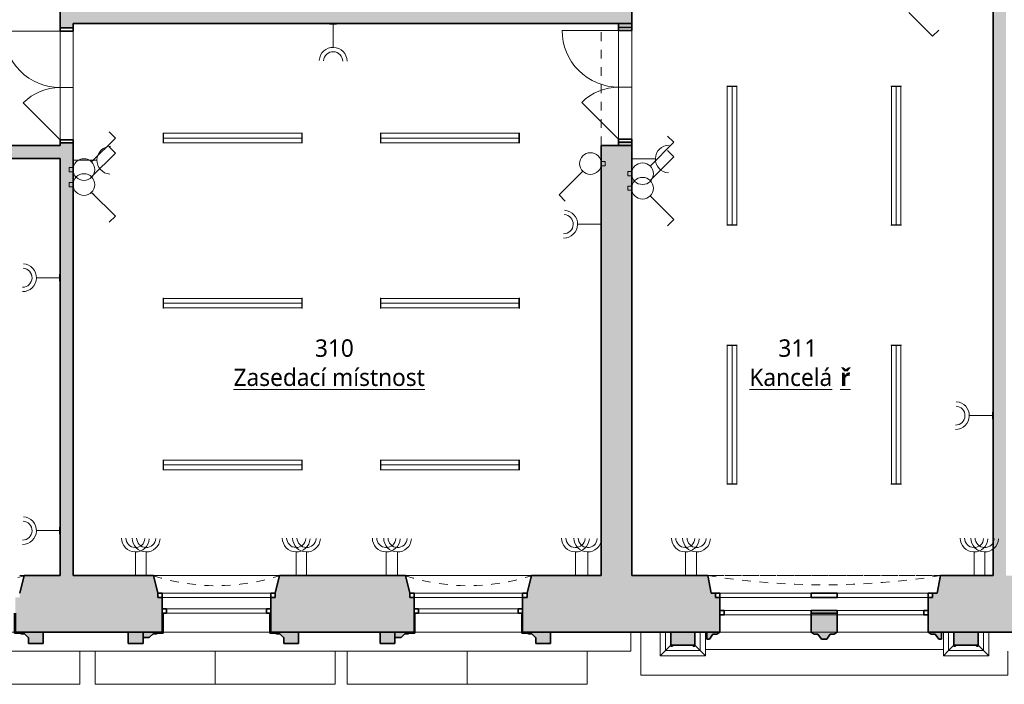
# Model space of a CAD drawing. Header units: metres. Extents: x -0.2 to 46.4, y -4.9 to 28.
# Tile 4 of 15: x 10.5 to 21.8, y -0.2 to 7.4. Entities that reach past the tile are written whole.
import ezdxf

# ---------------------------------------------------------------- set-up
doc = ezdxf.new("R2010")
doc.units = ezdxf.units.M
doc.linetypes.add('AV - Cerch_ 1 tecka 4mm', pattern=[0.006, 0.004, -0.001, 0, -0.001])
doc.layers.add('AV-MISTNOSTI', color=5, linetype='Continuous', lineweight=5, true_color=0x0000ff)
doc.layers.add('AV-TEXTY', color=5, linetype='Continuous', lineweight=13, true_color=0x0000ff)
doc.layers.add('AV-SRAFY', color=7, linetype='Continuous', lineweight=35)
doc.layers.add('AV-STAVBA', color=7, linetype='Continuous', lineweight=18)
doc.styles.add('Trebuchet MS_B', font='trebuc.ttf', dxfattribs={"height": 0.2})

# ---------------------------------------------------------------- blocks, each defined once
blk = doc.blocks.new('GM_Otvor_obdélníkový - 1400x2450-997674-3NP')
at = {"layer": 'AV-STAVBA', "color": 254, "linetype": 'AV - Cerch_ 1 tecka 4mm', "lineweight": 13, "true_color": 0xcccccc}
for p, q in [((-0.7, 0.175), (0.7, 0.175)), ((-0.7, -0.175), (0.7, -0.175)), ((-0.7, -0.175), (0.7, -0.175))]:
    blk.add_line(p, q, dxfattribs=at)
blk = doc.blocks.new('DO_2-L_Ocel_ - 1250x1970-985152-3NP')
at = {"layer": 'AV-STAVBA', "color": 254, "true_color": 0xcccccc}
for p, q in [((0.65, 0.725), (0.65, 0.075)), ((-0.6, 0.075), (-0.176, 0.499)), ((-0.635, 0.075), (-0.635, -0.075)), ((-0.6, 0.075), (0.65, 0.075)), ((0, 0.075), (0, -0.075)), ((0.685, 0.075), (0.685, -0.075)), ((-0.6, -0.075), (0.65, -0.075))]:
    blk.add_line(p, q, dxfattribs=at)
at = {"layer": 'AV-STAVBA', "color": 254, "lineweight": 35, "true_color": 0xcccccc}
for p, q in [((-0.6, 0.075), (-0.635, 0.075)), ((-0.635, 0.075), (-0.635, -0.075)), ((-0.6, -0.075), (-0.6, 0.075)), ((0.685, 0.075), (0.65, 0.075)), ((0.65, 0.075), (0.65, -0.075)), ((0.685, -0.075), (0.685, 0.075)), ((-0.635, -0.075), (-0.6, -0.075)), ((0.65, -0.075), (0.685, -0.075))]:
    blk.add_line(p, q, dxfattribs=at)
at = {"layer": 'AV-STAVBA', "color": 254, "linetype": 'AV - Cerch_ 1 tecka 4mm', "true_color": 0xcccccc}
for p, q in [((-0.635, 0.075), (0.685, 0.075)), ((-0.6, 0.075), (0.65, 0.075)), ((-0.635, -0.075), (0.685, -0.075)), ((-0.6, -0.075), (0.65, -0.075))]:
    blk.add_line(p, q, dxfattribs=at)
at = {"layer": 'AV-STAVBA', "color": 254, "true_color": 0xcccccc}
for centre, radius, start, end in [((0.65, 0.075), 0.65, 89.9951, 180), ((-0.6, 0.075), 0.6, 360, 45)]:
    blk.add_arc(centre, radius, start, end, dxfattribs=at)
blk = doc.blocks.new('WI_2-2_dvojité_bez středního sloupku - 1250x2320-1217601-3NP')
at = {"layer": 'AV-STAVBA', "color": 254, "linetype": 'AV - Cerch_ 1 tecka 4mm', "lineweight": 13, "true_color": 0xcccccc}
for p, q in [((0.675, 0.325), (-0.675, 0.325)), ((-0.675, 0.325), (0.675, 0.325)), ((0.625, 0.325), (-0.625, 0.325)), ((0.675, -0.325), (-0.675, -0.325)), ((0.625, -0.325), (-0.625, -0.325)), ((-0.625, -0.325), (0.625, -0.325))]:
    blk.add_line(p, q, dxfattribs=at)
at = {"layer": 'AV-STAVBA', "color": 254, "lineweight": 35, "true_color": 0xcccccc}
for p, q in [((-0.625, 0.125), (-0.675, 0.125)), ((-0.675, 0.125), (-0.675, 0.075)), ((-0.625, 0.075), (-0.625, 0.125)), ((0.675, 0.125), (0.625, 0.125)), ((0.625, 0.125), (0.625, 0.075)), ((0.675, 0.075), (0.675, 0.125)), ((-0.675, 0.075), (-0.625, 0.075)), ((0.625, 0.075), (0.675, 0.075)), ((-0.625, -0.105), (-0.625, -0.055)), ((-0.625, -0.055), (-0.575, -0.055)), ((-0.575, -0.105), (-0.625, -0.105)), ((-0.575, -0.055), (-0.575, -0.105)), ((0.575, -0.105), (0.575, -0.055)), ((0.575, -0.055), (0.625, -0.055)), ((0.625, -0.105), (0.575, -0.105)), ((0.625, -0.055), (0.625, -0.105))]:
    blk.add_line(p, q, dxfattribs=at)
at = {"layer": 'AV-STAVBA', "color": 254, "true_color": 0xcccccc}
for p, q in [((-0.675, 0.075), (-0.675, 0.125)), ((-0.675, 0.125), (0.675, 0.125)), ((-0.625, 0.125), (0.031, 0.125)), ((-0.625, 0.075), (-0.625, 0.125)), ((0.031, 0.125), (0.625, 0.125)), ((0.625, 0.075), (0.625, 0.125)), ((0.675, 0.075), (0.675, 0.125)), ((-0.675, 0.075), (0.675, 0.075)), ((0.031, 0.075), (-0.625, 0.075)), ((0.625, 0.075), (0.031, 0.075)), ((-0.625, -0.055), (-0.625, -0.105)), ((-0.625, -0.055), (0.625, -0.055)), ((-0.625, -0.105), (0.625, -0.105)), ((0.031, -0.055), (-0.575, -0.055)), ((-0.575, -0.055), (-0.575, -0.105)), ((-0.575, -0.105), (0.031, -0.105)), ((0.575, -0.055), (0.031, -0.055)), ((0.031, -0.105), (0.575, -0.105)), ((0.575, -0.055), (0.575, -0.105)), ((0.625, -0.055), (0.625, -0.105))]:
    blk.add_line(p, q, dxfattribs=at)
blk = doc.blocks.new('GM_Nika se zkoseným ostěním a klenutým nadpražím - 1350x2500_200-1217707-3NP')
at = {"layer": 'AV-STAVBA', "color": 254, "linetype": 'AV - Cerch_ 1 tecka 4mm', "lineweight": 13, "true_color": 0xcccccc}
for p, q in [((0.675, 0.325), (-0.675, 0.325)), ((0.725, -0.325), (-0.725, -0.325))]:
    blk.add_line(p, q, dxfattribs=at)
blk.add_arc((0, -2.537), 2.328, 71.8558, 108.1442, dxfattribs=at)
blk = doc.blocks.new('GM_Nika_zkosené ostění - v900-1218213-3NP')
at = {"layer": 'AV-STAVBA', "color": 254, "linetype": 'AV - Cerch_ 1 tecka 4mm', "lineweight": 13, "true_color": 0xcccccc}
blk.add_line((-0.6, 0.325), (0.85, 0.325), dxfattribs=at)
blk = doc.blocks.new('WI_4-4_dvojité - 2400x2350-1624764-3NP')
at = {"layer": 'AV-STAVBA', "color": 254, "linetype": 'AV - Cerch_ 1 tecka 4mm', "lineweight": 13, "true_color": 0xcccccc}
for p, q in [((1.25, 0.325), (-1.25, 0.325)), ((-1.25, 0.325), (1.25, 0.325)), ((1.2, 0.325), (-1.2, 0.325)), ((1.25, -0.325), (-1.25, -0.325)), ((1.2, -0.325), (-1.2, -0.325)), ((-1.2, -0.325), (1.2, -0.325))]:
    blk.add_line(p, q, dxfattribs=at)
at = {"layer": 'AV-STAVBA', "color": 254, "lineweight": 35, "true_color": 0xcccccc}
for p, q in [((-1.2, 0.125), (-1.25, 0.125)), ((-1.2, 0.075), (-1.2, 0.125)), ((0.15, 0.125), (-0.15, 0.125)), ((-0.15, 0.125), (-0.15, 0.075)), ((0.15, 0.075), (0.15, 0.125)), ((1.25, 0.125), (1.2, 0.125)), ((1.2, 0.125), (1.2, 0.075)), ((-0.15, 0.075), (0.15, 0.075)), ((-1.2, -0.075), (-1.15, -0.075)), ((-1.15, -0.075), (-1.15, -0.125)), ((-0.15, -0.105), (-0.15, -0.075)), ((-0.15, -0.075), (0.15, -0.075)), ((0.15, -0.075), (0.15, -0.105)), ((1.15, -0.125), (1.15, -0.075)), ((1.15, -0.075), (1.2, -0.075)), ((-1.15, -0.125), (-1.2, -0.125)), ((1.2, -0.125), (1.15, -0.125))]:
    blk.add_line(p, q, dxfattribs=at)
at = {"layer": 'AV-STAVBA', "color": 254, "true_color": 0xcccccc}
for p, q in [((-1.25, 0.075), (-1.25, 0.125)), ((-1.25, 0.125), (1.25, 0.125)), ((-1.2, 0.125), (-0.15, 0.125)), ((-1.2, 0.075), (-1.2, 0.125)), ((0.15, 0.125), (1.2, 0.125)), ((1.2, 0.075), (1.2, 0.125)), ((1.25, 0.075), (1.25, 0.125)), ((-1.25, 0.075), (1.25, 0.075)), ((-0.15, 0.075), (-1.2, 0.075)), ((1.2, 0.075), (0.15, 0.075)), ((-1.2, -0.075), (-1.2, -0.125)), ((-1.2, -0.075), (1.2, -0.075)), ((-0.15, -0.075), (-1.15, -0.075)), ((-1.15, -0.075), (-1.15, -0.125)), ((1.15, -0.075), (0.15, -0.075)), ((1.15, -0.075), (1.15, -0.125)), ((1.2, -0.075), (1.2, -0.125)), ((-1.2, -0.125), (1.2, -0.125)), ((-1.15, -0.125), (-0.15, -0.125)), ((0.15, -0.125), (1.15, -0.125))]:
    blk.add_line(p, q, dxfattribs=at)
blk = doc.blocks.new('GM_Nika se zkoseným ostěním a klenutým nadpražím - 2600x2500_4500-1221870-3NP')
at = {"layer": 'AV-STAVBA', "color": 254, "linetype": 'AV - Cerch_ 1 tecka 4mm', "lineweight": 13, "true_color": 0xcccccc}
for p, q in [((1.3, 0.325), (-1.3, 0.325)), ((1.34, -0.325), (-1.34, -0.325))]:
    blk.add_line(p, q, dxfattribs=at)
blk.add_arc((0, -8.719), 8.5, 80.9297, 99.0703, dxfattribs=at)
blk = doc.blocks.new('GM_Nika_zkosené ostění - v850-1222089-3NP')
at = {"layer": 'AV-STAVBA', "color": 254, "linetype": 'AV - Cerch_ 1 tecka 4mm', "lineweight": 13, "true_color": 0xcccccc}
blk.add_line((-1.215, 0.325), (1.465, 0.325), dxfattribs=at)
blk = doc.blocks.new('Podokenní římsa 3NP - Podokenní římsa 3NP-1611802-3NP')
at = {"layer": 'AV-STAVBA', "color": 254, "true_color": 0xcccccc}
for p, q in [((17.495, 0.138), (17.495, 0.358)), ((5.665, 0.138), (17.495, 0.138))]:
    blk.add_line(p, q, dxfattribs=at)
blk = doc.blocks.new('Tympanon a šambrána 3NP1 - Tympanon a šambrána 2NP-1615617-3NP')
at = {"layer": 'AV-STAVBA', "true_color": 0xcccccc}
h = blk.add_hatch(color=254, dxfattribs=at)
h.paths.add_polyline_path([(7.782, 0.228), (7.8, 0.228), (7.8, 0.358), (7.48, 0.358), (7.48, 0.578), (7.47, 0.578), (7.47, 0.348), (7.535, 0.348), (7.55, 0.339), (7.585, 0.339), (7.628, 0.297), (7.63, 0.297), (7.63, 0.228)])
h.paths.add_polyline_path([(6.082, 0.297), (6.125, 0.339), (6.16, 0.339), (6.175, 0.348), (6.24, 0.348), (6.24, 0.578), (6.23, 0.578), (6.23, 0.358), (6.01, 0.358), (6.01, 0.297)])
blk.add_hatch(color=254, dxfattribs=at).paths.add_polyline_path([(6.01, 0.228), (6.01, 0.358), (5.84, 0.358), (5.84, 0.228)])
at = {"layer": 'AV-STAVBA', "color": 254, "lineweight": 35, "true_color": 0xcccccc}
for p, q in [((6.23, 0.578), (6.23, 0.358)), ((6.24, 0.348), (6.24, 0.578)), ((7.47, 0.578), (7.47, 0.348)), ((7.48, 0.358), (7.48, 0.578)), ((6.01, 0.358), (5.84, 0.358)), ((5.84, 0.358), (5.84, 0.228)), ((6.23, 0.358), (6.01, 0.358)), ((6.01, 0.358), (6.01, 0.297)), ((6.01, 0.228), (6.01, 0.358)), ((6.16, 0.339), (6.175, 0.348)), ((6.175, 0.348), (6.24, 0.348)), ((7.47, 0.348), (7.535, 0.348)), ((7.8, 0.358), (7.48, 0.358)), ((7.535, 0.348), (7.55, 0.339)), ((7.8, 0.228), (7.8, 0.358)), ((5.84, 0.228), (6.01, 0.228)), ((6.01, 0.297), (6.082, 0.297)), ((6.082, 0.297), (6.125, 0.339)), ((6.125, 0.339), (6.16, 0.339)), ((7.55, 0.339), (7.585, 0.339)), ((7.585, 0.339), (7.628, 0.297)), ((7.628, 0.297), (7.63, 0.297)), ((7.63, 0.297), (7.63, 0.228)), ((7.63, 0.228), (7.8, 0.228))]:
    blk.add_line(p, q, dxfattribs=at)
blk = doc.blocks.new('Tympanon a šambrána 3NP3 - Tympanon a šambrána 2NP-1615727-3NP')
at = {"layer": 'AV-STAVBA', "true_color": 0xcccccc}
h = blk.add_hatch(color=254, dxfattribs=at)
h.paths.add_polyline_path([(7.8, 0.228), (7.8, 0.358), (7.48, 0.358), (7.48, 0.578), (7.47, 0.578), (7.47, 0.348), (7.535, 0.348), (7.55, 0.339), (7.585, 0.339), (7.628, 0.297), (7.63, 0.297), (7.63, 0.228)])
h.paths.add_polyline_path([(6.082, 0.297), (6.125, 0.339), (6.16, 0.339), (6.175, 0.348), (6.24, 0.348), (6.24, 0.578), (6.23, 0.578), (6.23, 0.358), (6.01, 0.358), (6.01, 0.297)])
blk.add_hatch(color=254, dxfattribs=at).paths.add_polyline_path([(6.01, 0.228), (6.01, 0.358), (5.84, 0.358), (5.84, 0.228), (5.855, 0.228)])
at = {"layer": 'AV-STAVBA', "color": 254, "lineweight": 35, "true_color": 0xcccccc}
for p, q in [((6.23, 0.578), (6.23, 0.358)), ((6.24, 0.348), (6.24, 0.578)), ((7.47, 0.578), (7.47, 0.348)), ((7.48, 0.358), (7.48, 0.578)), ((6.01, 0.358), (5.84, 0.358)), ((5.84, 0.358), (5.84, 0.228)), ((6.23, 0.358), (6.01, 0.358)), ((6.01, 0.358), (6.01, 0.297)), ((6.01, 0.228), (6.01, 0.358)), ((6.16, 0.339), (6.175, 0.348)), ((6.175, 0.348), (6.24, 0.348)), ((7.47, 0.348), (7.535, 0.348)), ((7.8, 0.358), (7.48, 0.358)), ((7.535, 0.348), (7.55, 0.339)), ((7.8, 0.228), (7.8, 0.358)), ((5.84, 0.228), (6.01, 0.228)), ((6.01, 0.297), (6.082, 0.297)), ((6.082, 0.297), (6.125, 0.339)), ((6.125, 0.339), (6.16, 0.339)), ((7.55, 0.339), (7.585, 0.339)), ((7.585, 0.339), (7.628, 0.297)), ((7.628, 0.297), (7.63, 0.297)), ((7.63, 0.297), (7.63, 0.228)), ((7.63, 0.228), (7.8, 0.228))]:
    blk.add_line(p, q, dxfattribs=at)
blk = doc.blocks.new('Tympanon a šambrána 3NP4 - Tympanon a šambrána 2NP-1615841-3NP')
at = {"layer": 'AV-STAVBA', "true_color": 0xcccccc}
h = blk.add_hatch(color=254, dxfattribs=at)
h.paths.add_polyline_path([(7.8, 0.228), (7.8, 0.358), (7.48, 0.358), (7.48, 0.578), (7.47, 0.578), (7.47, 0.348), (7.535, 0.348), (7.55, 0.339), (7.585, 0.339), (7.628, 0.297), (7.63, 0.297), (7.63, 0.228)])
h.paths.add_polyline_path([(6.01, 0.297), (6.082, 0.297), (6.125, 0.339), (6.16, 0.339), (6.175, 0.348), (6.24, 0.348), (6.24, 0.578), (6.23, 0.578), (6.23, 0.358), (6.01, 0.358), (6.01, 0.339)])
blk.add_hatch(color=254, dxfattribs=at).paths.add_polyline_path([(6.01, 0.228), (6.01, 0.358), (5.84, 0.358), (5.84, 0.228), (5.992, 0.228)])
at = {"layer": 'AV-STAVBA', "color": 254, "lineweight": 35, "true_color": 0xcccccc}
for p, q in [((6.23, 0.578), (6.23, 0.358)), ((6.24, 0.348), (6.24, 0.578)), ((7.47, 0.578), (7.47, 0.348)), ((7.48, 0.358), (7.48, 0.578)), ((6.01, 0.358), (5.84, 0.358)), ((5.84, 0.358), (5.84, 0.228)), ((6.23, 0.358), (6.01, 0.358)), ((6.01, 0.358), (6.01, 0.297)), ((6.01, 0.228), (6.01, 0.358)), ((6.16, 0.339), (6.175, 0.348)), ((6.175, 0.348), (6.24, 0.348)), ((7.47, 0.348), (7.535, 0.348)), ((7.8, 0.358), (7.48, 0.358)), ((7.535, 0.348), (7.55, 0.339)), ((7.8, 0.228), (7.8, 0.358)), ((5.84, 0.228), (6.01, 0.228)), ((6.01, 0.297), (6.082, 0.297)), ((6.082, 0.297), (6.125, 0.339)), ((6.125, 0.339), (6.16, 0.339)), ((7.55, 0.339), (7.585, 0.339)), ((7.585, 0.339), (7.628, 0.297)), ((7.628, 0.297), (7.63, 0.297)), ((7.63, 0.297), (7.63, 0.228)), ((7.63, 0.228), (7.8, 0.228))]:
    blk.add_line(p, q, dxfattribs=at)
blk = doc.blocks.new('Šambrána krajní_2NP2 - Šambrána krajní_2NP-1634565-3NP')
at = {"layer": 'AV-STAVBA', "true_color": 0xcccccc}
h = blk.add_hatch(color=254, dxfattribs=at)
h.paths.add_polyline_path([(18.37, 0.278), (18.4, 0.278), (18.441, 0.335), (18.486, 0.335), (18.52, 0.358), (18.37, 0.358)])
h.paths.add_polyline_path([(19.69, 0.278), (19.75, 0.278), (19.791, 0.335), (19.836, 0.335), (19.87, 0.358), (19.87, 0.578), (19.57, 0.578), (19.57, 0.358), (19.604, 0.335), (19.649, 0.335)])
h.paths.add_polyline_path([(21.07, 0.278), (21.07, 0.358), (20.92, 0.358), (20.954, 0.335), (20.999, 0.335), (21.04, 0.278)])
for points in [[(18.234, 0.208), (18.234, 0.358), (17.954, 0.358), (17.954, 0.208), (18.052, 0.208)], [(21.214, 0.208), (21.494, 0.208), (21.494, 0.358), (21.214, 0.358), (21.214, 0.339)]]:
    blk.add_hatch(color=254, dxfattribs=at).paths.add_polyline_path(points)
h = blk.add_hatch(color=254, dxfattribs=at)
h.paths.add_polyline_path([(18.234, 0.198), (18.234, 0.208), (18.214, 0.208), (18.214, 0.198)])
h.paths.add_polyline_path([(17.974, 0.198), (17.974, 0.208), (17.954, 0.208), (17.954, 0.198)])
h = blk.add_hatch(color=254, dxfattribs=at)
h.paths.add_polyline_path([(21.234, 0.198), (21.234, 0.208), (21.214, 0.208), (21.214, 0.198)])
h.paths.add_polyline_path([(21.494, 0.198), (21.494, 0.208), (21.474, 0.208), (21.474, 0.198)])
at = {"layer": 'AV-STAVBA', "color": 254, "lineweight": 35, "true_color": 0xcccccc}
for p, q in [((19.87, 0.578), (19.57, 0.578)), ((19.57, 0.578), (19.57, 0.358)), ((19.87, 0.358), (19.87, 0.578)), ((18.234, 0.358), (17.954, 0.358)), ((17.954, 0.358), (17.954, 0.208)), ((18.234, 0.208), (18.234, 0.358)), ((18.52, 0.358), (18.37, 0.358)), ((18.37, 0.358), (18.37, 0.278)), ((18.486, 0.335), (18.52, 0.358)), ((19.57, 0.358), (19.604, 0.335)), ((19.836, 0.335), (19.87, 0.358)), ((21.07, 0.358), (20.92, 0.358)), ((20.92, 0.358), (20.954, 0.335)), ((21.07, 0.278), (21.07, 0.358)), ((21.494, 0.358), (21.214, 0.358)), ((21.214, 0.358), (21.214, 0.208)), ((21.494, 0.208), (21.494, 0.358)), ((18.37, 0.278), (18.4, 0.278)), ((18.4, 0.278), (18.441, 0.335)), ((18.441, 0.335), (18.486, 0.335)), ((19.604, 0.335), (19.649, 0.335)), ((19.649, 0.335), (19.69, 0.278)), ((19.69, 0.278), (19.75, 0.278)), ((19.75, 0.278), (19.791, 0.335)), ((19.791, 0.335), (19.836, 0.335)), ((20.954, 0.335), (20.999, 0.335)), ((20.999, 0.335), (21.04, 0.278)), ((21.04, 0.278), (21.07, 0.278)), ((17.974, 0.208), (17.954, 0.208)), ((17.954, 0.208), (17.954, 0.198)), ((17.954, 0.208), (18.234, 0.208)), ((17.954, 0.198), (17.974, 0.198)), ((17.974, 0.198), (17.974, 0.208)), ((18.234, 0.208), (18.214, 0.208)), ((18.214, 0.208), (18.214, 0.198)), ((18.214, 0.198), (18.234, 0.198)), ((18.234, 0.198), (18.234, 0.208)), ((21.234, 0.208), (21.214, 0.208)), ((21.214, 0.208), (21.214, 0.198)), ((21.214, 0.208), (21.494, 0.208)), ((21.214, 0.198), (21.234, 0.198)), ((21.234, 0.198), (21.234, 0.208)), ((21.494, 0.208), (21.474, 0.208)), ((21.474, 0.208), (21.474, 0.198)), ((21.474, 0.198), (21.494, 0.198)), ((21.494, 0.198), (21.494, 0.208))]:
    blk.add_line(p, q, dxfattribs=at)
at = {"layer": 'AV-STAVBA', "color": 254, "true_color": 0xcccccc}
for p, q in [((17.612, 0.358), (17.612, -0.137)), ((17.834, 0.087), (17.834, 0.358)), ((17.894, 0.148), (17.894, 0.358)), ((18.294, 0.358), (18.294, 0.148)), ((18.355, 0.218), (18.355, 0.358)), ((21.094, 0.358), (21.094, 0.218)), ((21.154, 0.148), (21.154, 0.358)), ((21.554, 0.358), (21.554, 0.148)), ((21.615, 0.358), (21.615, 0.087)), ((17.834, 0.087), (17.894, 0.148)), ((17.894, 0.148), (17.954, 0.208)), ((18.294, 0.148), (17.894, 0.148)), ((18.294, 0.148), (18.234, 0.208)), ((18.355, 0.087), (18.294, 0.148)), ((18.355, 0.218), (18.355, 0.185)), ((18.355, 0.185), (18.355, 0.087)), ((18.355, 0.158), (21.094, 0.158)), ((21.094, 0.185), (21.094, 0.218)), ((21.094, 0.087), (21.094, 0.185)), ((21.094, 0.087), (21.154, 0.148)), ((21.154, 0.148), (21.214, 0.208)), ((21.554, 0.148), (21.154, 0.148)), ((21.554, 0.148), (21.494, 0.208)), ((21.615, 0.087), (21.554, 0.148)), ((21.836, -0.137), (21.836, 0.138)), ((18.355, 0.087), (17.834, 0.087)), ((21.615, 0.087), (21.094, 0.087)), ((17.612, -0.137), (21.836, -0.137))]:
    blk.add_line(p, q, dxfattribs=at)
blk = doc.blocks.new('D0089 - 1514 - OÚPSŘ_Benešova_rvt-1-3NP')
at = {"layer": 'AV-SRAFY', "lineweight": 18, "true_color": 0xcccccc}
for points in [[(11.075, 7.358), (17.155, 7.358), (17.155, 8.038), (11.285, 8.038), (11.285, 7.708), (10.925, 7.708), (10.925, 7.358)], [(21.665, 1.008), (21.815, 1.008), (21.815, 7.698), (21.665, 7.698), (21.665, 2.144)]]:
    blk.add_hatch(color=254, dxfattribs=at).paths.add_polyline_path(points)
h = blk.add_hatch(color=254, dxfattribs=at)
h.paths.add_polyline_path([(17.505, 1.008), (17.505, 5.958), (17.155, 5.958), (17.155, 1.008)])
h.paths.add_polyline_path([(17.505, 7.358), (17.505, 8.038), (17.155, 8.038), (17.155, 7.358)])
h = blk.add_hatch(color=254, dxfattribs=at)
h.paths.add_polyline_path([(10.925, 1.008), (11.075, 1.008), (11.075, 5.988), (10.925, 5.988), (10.925, 2.144)])
h.paths.add_polyline_path([(10.925, 7.308), (11.075, 7.308), (11.075, 7.358), (10.925, 7.358)])
h = blk.add_hatch(color=254, dxfattribs=at)
h.paths.add_polyline_path([(17.505, 5.958), (17.505, 5.993), (17.355, 5.993), (17.355, 5.958)])
h.paths.add_polyline_path([(17.505, 7.313), (17.505, 7.358), (17.355, 7.358), (17.355, 7.313)])
h = blk.add_hatch(color=254, dxfattribs=at)
h.paths.add_polyline_path([(9.94, 5.808), (10.925, 5.808), (10.925, 5.958), (9.94, 5.958)])
h.paths.add_polyline_path([(5.585, 5.808), (9.04, 5.808), (9.04, 5.958), (4.21, 5.958), (4.21, 5.808), (5.435, 5.808)])
h.paths.add_polyline_path([(0.225, 5.808), (3.31, 5.808), (3.31, 5.958), (0.225, 5.958)])
h = blk.add_hatch(color=254, dxfattribs=at)
h.paths.add_polyline_path([(5.445, 0.358), (6.23, 0.358), (6.23, 0.758), (6.18, 0.758), (6.18, 0.808), (6.13, 1.008), (5.435, 1.008), (5.435, 0.358)])
h.paths.add_polyline_path([(11.725, 0.358), (12.1, 0.358), (12.1, 0.758), (12.05, 0.758), (12.05, 0.808), (12, 1.008), (10.51, 1.008), (10.46, 0.808), (10.46, 0.758), (10.41, 0.758), (10.41, 0.358), (11.218, 0.358)])
h.paths.add_polyline_path([(13.57, 0.358), (15, 0.358), (15, 0.758), (14.95, 0.758), (14.95, 0.808), (14.9, 1.008), (13.45, 1.008), (13.4, 0.808), (13.4, 0.758), (13.35, 0.758), (13.35, 0.358)])
h.paths.add_polyline_path([(33.979, 0.358), (33.979, 0.828), (34.05, 0.828), (34.05, 1.008), (33.32, 1.008), (33.27, 0.808), (33.27, 0.758), (33.22, 0.758), (33.22, 0.358), (33.491, 0.358)])
h.paths.add_polyline_path([(16.25, 0.358), (18.52, 0.358), (18.52, 0.758), (18.47, 0.758), (18.47, 0.808), (18.42, 0.808), (18.38, 1.008), (16.35, 1.008), (16.3, 0.808), (16.3, 0.758), (16.25, 0.758), (16.25, 0.578)])
h.paths.add_polyline_path([(20.92, 0.358), (23.16, 0.358), (23.16, 0.758), (23.11, 0.758), (23.11, 0.808), (23.06, 1.008), (21.06, 1.008), (21.02, 0.808), (20.97, 0.808), (20.97, 0.758), (20.92, 0.758), (20.92, 0.7)])
h.paths.add_polyline_path([(7.48, 0.358), (9.16, 0.358), (9.16, 0.758), (9.11, 0.758), (9.11, 0.808), (9.06, 1.008), (7.58, 1.008), (7.53, 0.808), (7.53, 0.758), (7.48, 0.758), (7.48, 0.578)])
h.paths.add_polyline_path([(31.97, 0.358), (31.97, 0.758), (31.92, 0.758), (31.92, 0.808), (31.87, 1.008), (30.38, 1.008), (30.33, 0.808), (30.33, 0.758), (30.28, 0.758), (30.28, 0.358), (31.466, 0.358)])
h.paths.add_polyline_path([(24.41, 0.358), (26.11, 0.358), (26.11, 0.758), (26.06, 0.758), (26.06, 0.808), (26.01, 1.008), (24.51, 1.008), (24.46, 0.808), (24.46, 0.758), (24.41, 0.758), (24.41, 0.578)])
h.paths.add_polyline_path([(27.36, 0.358), (29.03, 0.358), (29.03, 0.758), (28.98, 0.758), (28.98, 0.808), (28.93, 1.008), (27.46, 1.008), (27.41, 0.808), (27.41, 0.758), (27.36, 0.758), (27.36, 0.578)])
at = {"layer": 'AV-STAVBA', "color": 254, "lineweight": 35, "true_color": 0xcccccc}
for p, q in [((10.925, 7.688), (10.925, 7.358)), ((17.505, 7.358), (17.505, 7.698)), ((21.665, 7.698), (21.665, 1.008)), ((10.925, 7.358), (10.925, 7.308)), ((10.925, 7.308), (11.075, 7.308)), ((11.075, 7.358), (17.155, 7.358)), ((11.075, 7.308), (11.075, 7.358)), ((17.155, 7.358), (17.505, 7.358)), ((17.355, 7.358), (17.355, 7.313)), ((17.505, 7.358), (17.355, 7.358)), ((17.355, 7.313), (17.505, 7.313)), ((17.505, 7.313), (17.505, 7.358)), ((10.925, 5.958), (9.94, 5.958)), ((11.075, 5.988), (10.925, 5.988)), ((10.925, 5.988), (10.925, 5.958)), ((11.075, 1.008), (11.075, 5.988)), ((17.505, 5.958), (17.155, 5.958)), ((17.155, 5.958), (17.155, 1.008)), ((17.355, 5.993), (17.355, 5.958)), ((17.505, 5.993), (17.355, 5.993)), ((17.355, 5.958), (17.505, 5.958)), ((17.505, 5.958), (17.505, 5.993)), ((17.505, 1.008), (17.505, 5.958)), ((9.94, 5.808), (10.925, 5.808)), ((10.925, 5.808), (10.925, 1.008)), ((10.51, 1.008), (10.46, 0.808)), ((10.925, 1.008), (10.51, 1.008)), ((12, 1.008), (11.075, 1.008)), ((12.05, 0.808), (12, 1.008)), ((13.45, 1.008), (13.4, 0.808)), ((14.9, 1.008), (13.45, 1.008)), ((14.95, 0.808), (14.9, 1.008)), ((16.35, 1.008), (16.3, 0.808)), ((17.155, 1.008), (16.35, 1.008)), ((18.38, 1.008), (17.505, 1.008)), ((18.42, 0.808), (18.38, 1.008)), ((21.06, 1.008), (21.02, 0.808)), ((21.665, 1.008), (21.06, 1.008)), ((18.47, 0.808), (18.42, 0.808)), ((18.47, 0.758), (18.47, 0.808)), ((21.02, 0.808), (20.97, 0.808)), ((20.97, 0.808), (20.97, 0.758)), ((12.1, 0.628), (12.1, 0.758)), ((13.35, 0.758), (13.35, 0.628)), ((15, 0.628), (15, 0.758)), ((16.25, 0.758), (16.25, 0.628)), ((18.52, 0.758), (18.47, 0.758)), ((18.52, 0.358), (18.52, 0.758)), ((20.97, 0.758), (20.92, 0.758)), ((20.92, 0.758), (20.92, 0.358)), ((12.1, 0.358), (12.1, 0.578)), ((13.35, 0.578), (13.35, 0.358)), ((15, 0.358), (15, 0.578)), ((16.25, 0.578), (16.25, 0.358)), ((10.41, 0.358), (12.1, 0.358)), ((13.35, 0.358), (15, 0.358)), ((16.25, 0.358), (18.52, 0.358)), ((20.92, 0.358), (23.16, 0.358))]:
    blk.add_line(p, q, dxfattribs=at)
at = {"layer": 'AV-STAVBA', "color": 254, "true_color": 0xcccccc}
for p, q in [((10.925, 6.023), (10.925, 7.273)), ((11.075, 7.273), (11.075, 6.023)), ((17.355, 6.028), (17.355, 7.278)), ((17.505, 7.278), (17.505, 6.028)), ((13.35, 0.758), (12.1, 0.758)), ((16.25, 0.758), (15, 0.758)), ((19.57, 0.758), (18.52, 0.758)), ((20.92, 0.758), (19.87, 0.758)), ((13.34, 0.358), (12.11, 0.358)), ((16.24, 0.358), (15.01, 0.358)), ((19.57, 0.358), (18.52, 0.358)), ((20.92, 0.358), (19.87, 0.358)), ((11.153, -0.242), (11.153, 0.138)), ((11.328, 0.138), (11.328, -0.242)), ((12.71, 0.138), (12.71, -0.242)), ((14.093, -0.242), (14.093, 0.138)), ((14.228, 0.138), (14.228, -0.242)), ((15.61, 0.138), (15.61, -0.242)), ((16.993, -0.242), (16.993, 0.138)), ((11.153, -0.242), (9.77, -0.242)), ((12.71, -0.242), (11.328, -0.242)), ((14.093, -0.242), (12.71, -0.242)), ((15.61, -0.242), (14.228, -0.242)), ((16.993, -0.242), (15.61, -0.242))]:
    blk.add_line(p, q, dxfattribs=at)
at = {"layer": 'AV-STAVBA', "color": 254, "lineweight": 18, "true_color": 0xcccccc}
for name, p, rotation in [('DO_2-L_Ocel_ - 1250x1970-985152-3NP', (11, 6.623), 89.99999999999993), ('DO_2-L_Ocel_ - 1250x1970-985152-3NP', (17.43, 6.628), 89.99999999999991), ('GM_Otvor_obdélníkový - 1400x2450-997674-3NP', (17.33, 6.658), 89.9999999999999), ('GM_Nika se zkoseným ostěním a klenutým nadpražím - 1350x2500_200-1217707-3NP', (9.785, 0.683), 180), ('GM_Nika se zkoseným ostěním a klenutým nadpražím - 1350x2500_200-1217707-3NP', (12.725, 0.683), 180), ('GM_Nika se zkoseným ostěním a klenutým nadpražím - 1350x2500_200-1217707-3NP', (15.625, 0.683), 180), ('GM_Nika se zkoseným ostěním a klenutým nadpražím - 2600x2500_4500-1221870-3NP', (19.72, 0.683), 180)]:
    blk.add_blockref(name, p, dxfattribs=dict(at, rotation=rotation))
for name, p in [('GM_Nika_zkosené ostění - v900-1218213-3NP', (9.66, 0.683)), ('GM_Nika_zkosené ostění - v900-1218213-3NP', (12.6, 0.683)), ('WI_2-2_dvojité_bez středního sloupku - 1250x2320-1217601-3NP', (12.725, 0.683)), ('GM_Nika_zkosené ostění - v900-1218213-3NP', (15.5, 0.683)), ('WI_2-2_dvojité_bez středního sloupku - 1250x2320-1217601-3NP', (15.625, 0.683)), ('GM_Nika_zkosené ostění - v850-1222089-3NP', (19.595, 0.683)), ('WI_4-4_dvojité - 2400x2350-1624764-3NP', (19.72, 0.683)), ('Tympanon a šambrána 3NP1 - Tympanon a šambrána 2NP-1615617-3NP', (2.93, 0)), ('Tympanon a šambrána 3NP3 - Tympanon a šambrána 2NP-1615727-3NP', (5.87, 0)), ('Tympanon a šambrána 3NP4 - Tympanon a šambrána 2NP-1615841-3NP', (8.77, 0)), ('Šambrána krajní_2NP2 - Šambrána krajní_2NP-1634565-3NP', (0, 0)), ('Podokenní římsa 3NP - Podokenní římsa 3NP-1611802-3NP', (0, 0))]:
    blk.add_blockref(name, p, dxfattribs=at)
blk = doc.blocks.new('EF_Zásuvka - Dvojzásuvka-V4-3NP')
at = {"layer": 'AV-STAVBA'}
for p, q in [((28.801, 1.013), (28.881, 1.013)), ((28.801, 1.008), (28.801, 1.013)), ((28.811, 1.013), (28.871, 1.013)), ((28.871, 1.013), (28.811, 1.013)), ((28.811, 1.013), (28.871, 1.013)), ((28.871, 1.013), (28.811, 1.013)), ((28.866, 1.013), (28.816, 1.013)), ((28.866, 1.013), (28.816, 1.013)), ((28.859, 1.013), (28.821, 1.013)), ((28.859, 1.013), (28.821, 1.013)), ((28.859, 1.013), (28.821, 1.013)), ((28.859, 1.013), (28.821, 1.013)), ((28.828, 1.013), (28.832, 1.013)), ((28.828, 1.013), (28.832, 1.013)), ((28.83, 1.013), (28.834, 1.013)), ((28.83, 1.013), (28.834, 1.013)), ((28.842, 1.013), (28.838, 1.013)), ((28.842, 1.013), (28.838, 1.013)), ((28.847, 1.013), (28.843, 1.013)), ((28.847, 1.013), (28.843, 1.013)), ((28.851, 1.013), (28.847, 1.013)), ((28.851, 1.013), (28.847, 1.013)), ((28.852, 1.013), (28.848, 1.013)), ((28.852, 1.013), (28.848, 1.013)), ((28.881, 1.013), (28.881, 1.008))]:
    blk.add_line(p, q, dxfattribs=at)
blk = doc.blocks.new('EF_Zásuvka - Jednozásuvka-840808-3NP')
at = {"layer": 'AV-STAVBA'}
for p, q in [((1.322, 8.393), (1.402, 8.393)), ((1.322, 8.388), (1.322, 8.393)), ((1.332, 8.393), (1.392, 8.393)), ((1.392, 8.393), (1.332, 8.393)), ((1.332, 8.393), (1.392, 8.393)), ((1.387, 8.393), (1.337, 8.393)), ((1.38, 8.393), (1.342, 8.393)), ((1.38, 8.393), (1.342, 8.393)), ((1.35, 8.393), (1.353, 8.393)), ((1.35, 8.393), (1.353, 8.393)), ((1.363, 8.393), (1.36, 8.393)), ((1.363, 8.393), (1.36, 8.393)), ((1.373, 8.393), (1.37, 8.393)), ((1.373, 8.393), (1.37, 8.393)), ((1.402, 8.393), (1.402, 8.388))]:
    blk.add_line(p, q, dxfattribs=at)
blk = doc.blocks.new('EF_Vypínač - Dvojklapka-835340-3NP')
at = {"layer": 'AV-STAVBA'}
for p, q in [((1.1, 8.393), (1.18, 8.393)), ((1.1, 8.388), (1.1, 8.393)), ((1.18, 8.388), (1.1, 8.388)), ((1.17, 8.393), (1.11, 8.393)), ((1.11, 8.393), (1.17, 8.393)), ((1.116, 8.343), (1.116, 8.388)), ((1.164, 8.388), (1.164, 8.343)), ((1.18, 8.393), (1.18, 8.388)), ((1.164, 8.343), (1.116, 8.343))]:
    blk.add_line(p, q, dxfattribs=at)
blk = doc.blocks.new('EF_Vypínač - Jednoklapka-835338-3NP')
at = {"layer": 'AV-STAVBA'}
for p, q in [((2.934, 5.963), (3.014, 5.963)), ((2.934, 5.958), (2.934, 5.963)), ((3.014, 5.958), (2.934, 5.958)), ((3.004, 5.963), (2.944, 5.963)), ((2.944, 5.963), (3.004, 5.963)), ((2.95, 5.913), (2.95, 5.958)), ((2.998, 5.913), (2.95, 5.913)), ((2.998, 5.958), (2.998, 5.913)), ((3.014, 5.963), (3.014, 5.958))]:
    blk.add_line(p, q, dxfattribs=at)
blk = doc.blocks.new('LF_Závěsné lineární svítidlo - 1600x120-926741-3NP')
at = {"layer": 'AV-STAVBA', "color": 5, "true_color": 0x0000ff}
for p, q in [((-0.8, -0.06), (-0.8, 0.06)), ((0.8, 0), (-0.8, 0)), ((-0.795, -0.055), (-0.795, 0.055)), ((-0.795, 0.055), (0.795, 0.055)), ((0.795, 0.055), (0.795, -0.055)), ((0.8, 0.06), (0.8, -0.06)), ((0.795, -0.055), (-0.795, -0.055))]:
    blk.add_line(p, q, dxfattribs=at)
blk = doc.blocks.new('LF_Závěsné lineární svítidlo - 1600x120-926984-3NP')
at = {"layer": 'AV-STAVBA', "color": 5, "true_color": 0x0000ff}
for p, q in [((-0.8, -0.06), (-0.8, 0.06)), ((0.8, 0), (-0.8, 0)), ((-0.795, -0.055), (-0.795, 0.055)), ((-0.795, 0.055), (0.795, 0.055)), ((0.795, 0.055), (0.795, -0.055)), ((0.8, 0.06), (0.8, -0.06)), ((0.795, -0.055), (-0.795, -0.055))]:
    blk.add_line(p, q, dxfattribs=at)

msp = doc.modelspace()

# ---------------------------------------------------------------- linework, layer by layer
at = {"layer": 'AV-TEXTY', "lineweight": 5}
for p, q in [((20.695, 7.485), (20.968, 7.212)), ((14.068, 7.085), (14.068, 7.358)), ((20.968, 7.212), (21.04, 7.284)), ((11.288, 5.767), (11.561, 6.04)), ((11.561, 6.04), (11.489, 6.112)), ((17.991, 5.993), (17.919, 6.065)), ((11.561, 5.867), (11.489, 5.939)), ((17.718, 5.72), (17.991, 5.993)), ((17.991, 5.825), (17.919, 5.897)), ((11.348, 5.787), (11.075, 5.787)), ((11.288, 5.594), (11.561, 5.867)), ((11.288, 5.767), (11.318, 5.797)), ((17.778, 5.801), (17.505, 5.801)), ((17.718, 5.553), (17.991, 5.825)), ((17.718, 5.72), (17.748, 5.75)), ((16.941, 5.659), (16.669, 5.387)), ((16.941, 5.659), (16.912, 5.63)), ((11.288, 5.417), (11.318, 5.387)), ((11.288, 5.417), (11.561, 5.144)), ((16.669, 5.387), (16.741, 5.315)), ((17.718, 5.376), (17.748, 5.346)), ((17.718, 5.376), (17.991, 5.103)), ((11.561, 5.144), (11.489, 5.073)), ((17.991, 5.103), (17.919, 5.031)), ((16.882, 5.051), (17.155, 5.051)), ((10.652, 4.435), (10.925, 4.435)), ((21.392, 2.849), (21.665, 2.849)), ((10.652, 1.526), (10.925, 1.526)), ((11.792, 1.281), (11.792, 1.008)), ((11.916, 1.281), (11.916, 1.008)), ((13.643, 1.281), (13.643, 1.008)), ((13.762, 1.281), (13.762, 1.008)), ((14.68, 1.281), (14.68, 1.008)), ((14.81, 1.281), (14.81, 1.008)), ((16.858, 1.281), (16.858, 1.008)), ((16.999, 1.281), (16.999, 1.008)), ((18.123, 1.281), (18.123, 1.008)), ((18.252, 1.281), (18.252, 1.008)), ((21.447, 1.281), (21.447, 1.008)), ((21.569, 1.281), (21.569, 1.008))]:
    msp.add_line(p, q, dxfattribs=at)
for centre in [(11.2, 5.679), (17.03, 5.748), (17.63, 5.632), (11.2, 5.506), (17.63, 5.464)]:
    msp.add_circle(centre, 0.125, dxfattribs=at)
for centre, radius, start, end in [((14.068, 6.925), 0.16, 360, 176.4105), ((14.068, 6.925), 0.11, 360, 176.4105), ((11.508, 5.787), 0.16, 90, 266.4105), ((17.938, 5.801), 0.16, 90, 266.4105), ((16.722, 5.051), 0.16, 270, 86.4105), ((16.722, 5.051), 0.11, 270, 86.4105), ((10.492, 4.435), 0.16, 270, 86.4105), ((10.492, 4.435), 0.11, 270, 86.4105), ((21.232, 2.849), 0.16, 270, 86.4105), ((21.232, 2.849), 0.11, 270, 86.4105), ((10.492, 1.526), 0.16, 270, 86.4105), ((10.492, 1.526), 0.11, 270, 86.4105), ((11.792, 1.441), 0.16, 180, 356.4105), ((11.792, 1.441), 0.11, 180, 356.4105), ((11.916, 1.441), 0.16, 180, 356.4105), ((11.916, 1.441), 0.11, 180, 356.4105), ((13.643, 1.441), 0.16, 180, 356.4105), ((13.643, 1.441), 0.11, 180, 356.4105), ((13.762, 1.441), 0.16, 180, 356.4105), ((13.762, 1.441), 0.11, 180, 356.4105), ((14.68, 1.441), 0.16, 180, 356.4105), ((14.68, 1.441), 0.11, 180, 356.4105), ((14.81, 1.441), 0.16, 180, 356.4105), ((14.81, 1.441), 0.11, 180, 356.4105), ((16.858, 1.441), 0.16, 180, 356.4105), ((16.858, 1.441), 0.11, 180, 356.4105), ((16.999, 1.441), 0.16, 180, 356.4105), ((16.999, 1.441), 0.11, 180, 356.4105), ((18.123, 1.441), 0.16, 180, 356.4105), ((18.123, 1.441), 0.11, 180, 356.4105), ((18.252, 1.441), 0.16, 180, 356.4105), ((18.252, 1.441), 0.11, 180, 356.4105), ((21.447, 1.441), 0.16, 180, 356.4105), ((21.447, 1.441), 0.11, 180, 356.4105), ((21.569, 1.441), 0.16, 180, 356.4105), ((21.569, 1.441), 0.11, 180, 356.4105)]:
    msp.add_arc(centre, radius, start, end, dxfattribs=at)

# ---------------------------------------------------------------- block references
at = {"lineweight": 5}
msp.add_blockref('D0089 - 1514 - OÚPSŘ_Benešova_rvt-1-3NP', (0, 0), dxfattribs=at)
at = {"layer": 'AV-STAVBA'}
for name, p, rotation in [('EF_Zásuvka - Dvojzásuvka-V4-3NP', (42.909, 8.366), 180), ('EF_Zásuvka - Jednozásuvka-840808-3NP', (2.687, 7.149), 270.0000000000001), ('EF_Vypínač - Jednoklapka-835338-3NP', (23.113, 2.774), 90.00000000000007), ('EF_Zásuvka - Jednozásuvka-840808-3NP', (9.117, 7.163), 270.0000000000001), ('EF_Vypínač - Jednoklapka-835338-3NP', (5.117, 8.653), 270.0000000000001), ('EF_Vypínač - Jednoklapka-835338-3NP', (11.547, 8.606), 270.0000000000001), ('EF_Vypínač - Dvojklapka-835340-3NP', (2.687, 6.646), 270.0000000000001), ('EF_Vypínač - Dvojklapka-835340-3NP', (9.117, 6.605), 270.0000000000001), ('EF_Zásuvka - Dvojzásuvka-V4-3NP', (18.163, -23.79), 90), ('EF_Zásuvka - Dvojzásuvka-V4-3NP', (11.933, -24.406), 90.00000000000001), ('EF_Zásuvka - Dvojzásuvka-V4-3NP', (22.673, -25.992), 89.99999999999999), ('EF_Zásuvka - Dvojzásuvka-V4-3NP', (11.933, -27.315), 90.00000000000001)]:
    msp.add_blockref(name, p, dxfattribs=dict(at, rotation=rotation))
at = {"layer": 'AV-STAVBA', "color": 5, "true_color": 0x0000ff, "extrusion": (0, 0, -1)}
for name, p, rotation in [('LF_Závěsné lineární svítidlo - 1600x120-926984-3NP', (-18.66, 5.839), 269.9999999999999), ('LF_Závěsné lineární svítidlo - 1600x120-926984-3NP', (-20.55, 5.839), 269.9999999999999), ('LF_Závěsné lineární svítidlo - 1600x120-926741-3NP', (-12.912, 6.042), 180), ('LF_Závěsné lineární svítidlo - 1600x120-926741-3NP', (-15.412, 6.042), 180), ('LF_Závěsné lineární svítidlo - 1600x120-926741-3NP', (-12.912, 4.142), 180), ('LF_Závěsné lineární svítidlo - 1600x120-926741-3NP', (-15.412, 4.142), 180), ('LF_Závěsné lineární svítidlo - 1600x120-926984-3NP', (-18.66, 2.859), 269.9999999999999), ('LF_Závěsné lineární svítidlo - 1600x120-926984-3NP', (-20.55, 2.859), 269.9999999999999), ('LF_Závěsné lineární svítidlo - 1600x120-926741-3NP', (-12.912, 2.282), 180), ('LF_Závěsné lineární svítidlo - 1600x120-926741-3NP', (-15.412, 2.282), 180)]:
    msp.add_blockref(name, p, dxfattribs=dict(at, rotation=rotation))
at = {"layer": 'AV-STAVBA'}
for p in [(-17.049, 0), (-16.925, 0), (-15.198, 0), (-15.079, 0), (-14.161, 0), (-14.03, 0), (-11.983, 0), (-11.842, 0), (-10.718, 0), (-10.589, 0), (-7.394, 0), (-7.272, 0)]:
    msp.add_blockref('EF_Zásuvka - Dvojzásuvka-V4-3NP', p, dxfattribs=at)

# ---------------------------------------------------------------- texts
at = {"layer": 'AV-MISTNOSTI', "char_height": 0.2, "attachment_point": 1, "style": 'Trebuchet MS_B'}
for s, insert, width in [('310', (13.859, 3.726), 0.60127), ('311', (19.194, 3.726), 0.60127), ('\\LZasedací místnost', (12.923, 3.39), 2.87004), ('\\LKancelá', (18.86, 3.39), 1.26667), ('\\L\\fTrebuchet MS|b1|i0|c238|p34|;\\Lř', (19.905, 3.39), 0.1443)]:
    msp.add_mtext(s, dxfattribs=dict(at, insert=insert, width=width))

doc.saveas('drawing.dxf')
